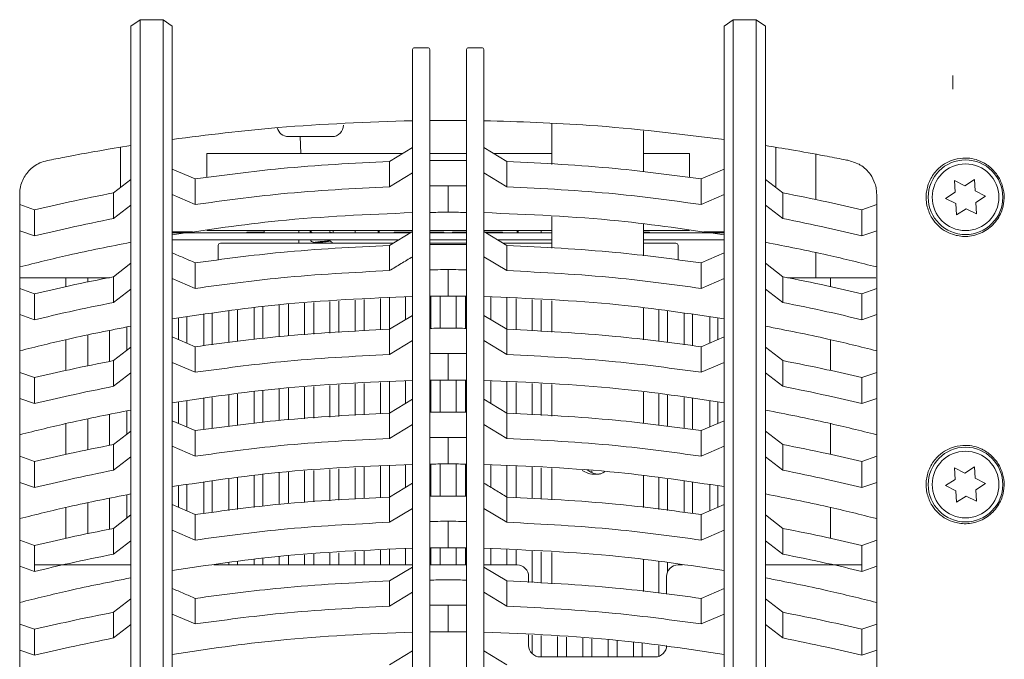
# Model space of a CAD drawing. Header units: millimetres. Extents: x 63 to 559, y 25 to 389.
# Tile 5 of 88: x 238 to 259, y 46 to 60. Entities that reach past the tile are written whole.
import ezdxf

# ---------------------------------------------------------------- set-up
doc = ezdxf.new("R2010")
doc.units = ezdxf.units.MM

msp = doc.modelspace()

# ---------------------------------------------------------------- linework, layer by layer
at = {"color": 7, "linetype": 'Continuous', "lineweight": 15}
for p, q in [((240.428, 59.736), (240.628, 59.876)), ((240.628, 59.876), (241.128, 59.876)), ((240.628, 59.876), (240.628, 41.563)), ((241.128, 59.876), (241.328, 59.736)), ((241.128, 41.563), (241.128, 59.876)), ((253.328, 59.736), (253.528, 59.876)), ((253.528, 59.876), (254.028, 59.876)), ((253.528, 59.876), (253.528, 41.563)), ((254.028, 59.876), (254.228, 59.736)), ((254.028, 41.563), (254.028, 59.876)), ((240.428, 41.563), (240.428, 59.736)), ((241.328, 59.736), (241.328, 41.563)), ((253.328, 41.563), (253.328, 59.736)), ((254.228, 59.736), (254.228, 41.563)), ((246.553, 41.238), (246.553, 59.228)), ((246.603, 59.263), (246.878, 59.263)), ((246.928, 59.228), (246.928, 41.238)), ((247.728, 41.238), (247.728, 59.228)), ((247.778, 59.263), (248.053, 59.263)), ((248.103, 59.228), (248.103, 41.238)), ((258.305, 58.663), (258.305, 58.363)), ((249.582, 57.614), (249.582, 56.728)), ((251.575, 56.563), (251.575, 57.455)), ((244.803, 57.333), (243.853, 57.333)), ((244.111, 57.333), (244.125, 56.963)), ((240.203, 56.226), (240.203, 57.1)), ((242.078, 56.442), (242.078, 56.963)), ((242.078, 56.963), (242.828, 56.963)), ((242.828, 56.963), (246.337, 56.963)), ((246.053, 56.791), (246.553, 57.094)), ((246.928, 56.963), (247.728, 56.963)), ((248.103, 57.094), (248.603, 56.791)), ((248.319, 56.963), (249.582, 56.963)), ((251.575, 56.963), (251.828, 56.963)), ((251.828, 56.963), (252.578, 56.963)), ((252.578, 56.963), (252.578, 56.442)), ((254.453, 56.226), (254.453, 57.101)), ((246.053, 56.242), (246.053, 56.791)), ((248.603, 56.791), (248.603, 56.242)), ((255.325, 55.961), (255.325, 56.949)), ((241.328, 56.627), (241.828, 56.411)), ((246.553, 56.544), (246.053, 56.242)), ((248.603, 56.242), (248.103, 56.544)), ((252.828, 56.411), (253.328, 56.627)), ((240.053, 56.11), (240.428, 56.401)), ((241.828, 56.411), (241.828, 55.855)), ((252.828, 55.855), (252.828, 56.411)), ((254.228, 56.401), (254.603, 56.11)), ((258.565, 56.263), (258.342, 56.376)), ((258.342, 56.376), (258.355, 56.126)), ((258.774, 56.399), (258.565, 56.263)), ((258.788, 56.15), (258.774, 56.399)), ((240.053, 55.55), (240.053, 56.11)), ((247.328, 56.263), (247.328, 55.686)), ((254.603, 56.11), (254.603, 55.55)), ((258.355, 56.126), (258.146, 55.989)), ((259.011, 56.037), (258.788, 56.15)), ((238.01, 43.091), (238.01, 56.076)), ((241.828, 55.855), (241.328, 56.07)), ((253.328, 56.07), (252.828, 55.855)), ((256.647, 56.076), (256.647, 43.091)), ((258.146, 55.989), (258.369, 55.876)), ((258.801, 55.9), (259.011, 56.037)), ((258.815, 55.651), (258.801, 55.9)), ((238.01, 55.853), (238.335, 55.739)), ((238.335, 55.739), (238.335, 55.173)), ((240.428, 55.842), (240.053, 55.55)), ((254.603, 55.55), (254.228, 55.842)), ((256.322, 55.739), (256.647, 55.853)), ((256.322, 55.173), (256.322, 55.739)), ((258.369, 55.876), (258.383, 55.627)), ((258.383, 55.627), (258.592, 55.763)), ((258.592, 55.763), (258.815, 55.651)), ((249.582, 55.587), (249.582, 54.903)), ((238.335, 55.173), (238.01, 55.286)), ((241.766, 55.263), (241.328, 55.263)), ((242.828, 55.288), (242.078, 55.288)), ((246.553, 55.288), (242.828, 55.288)), ((242.953, 55.251), (243.328, 55.251)), ((242.953, 55.251), (242.953, 55.238)), ((243.328, 55.288), (243.328, 55.238)), ((244.078, 55.288), (244.078, 55.238)), ((244.328, 55.238), (244.328, 55.288)), ((244.341, 55.274), (244.341, 55.263)), ((244.363, 55.288), (244.342, 55.276)), ((244.749, 55.273), (244.774, 55.288)), ((244.828, 55.288), (244.828, 55.238)), ((245.303, 55.238), (245.303, 55.288)), ((245.803, 55.288), (245.803, 55.238)), ((245.828, 55.288), (245.828, 55.238)), ((246.053, 54.966), (246.553, 55.269)), ((246.151, 55.251), (246.523, 55.251)), ((246.151, 55.251), (246.151, 55.238)), ((247.728, 55.288), (246.928, 55.288)), ((246.928, 55.251), (247.236, 55.251)), ((247.236, 55.251), (247.236, 55.238)), ((247.421, 55.251), (247.728, 55.251)), ((247.421, 55.251), (247.421, 55.238)), ((249.582, 55.288), (248.103, 55.288)), ((248.103, 55.269), (248.603, 54.966)), ((248.133, 55.251), (248.506, 55.251)), ((248.506, 55.251), (248.506, 55.238)), ((248.828, 55.288), (248.828, 55.238)), ((248.853, 55.238), (248.853, 55.288)), ((249.353, 55.288), (249.353, 55.238)), ((251.575, 54.738), (251.575, 55.426)), ((251.828, 55.288), (251.575, 55.288)), ((251.703, 55.251), (251.575, 55.251)), ((251.703, 55.251), (251.703, 55.238)), ((252.578, 55.288), (251.828, 55.288)), ((253.328, 55.263), (252.891, 55.263)), ((256.647, 55.286), (256.322, 55.173)), ((241.328, 55.238), (246.503, 55.238)), ((241.328, 55.088), (246.255, 55.088)), ((244.078, 55.088), (244.078, 55.013)), ((244.341, 55.074), (244.341, 55.063)), ((244.363, 55.088), (244.342, 55.076)), ((244.749, 55.073), (244.774, 55.088)), ((246.928, 55.238), (247.728, 55.238)), ((246.928, 55.088), (247.728, 55.088)), ((248.154, 55.238), (249.582, 55.238)), ((248.402, 55.088), (249.582, 55.088)), ((251.575, 55.238), (253.328, 55.238)), ((251.575, 55.088), (253.328, 55.088)), ((242.328, 54.647), (242.328, 54.963)), ((242.378, 55.013), (242.828, 55.013)), ((242.828, 55.013), (246.13, 55.013)), ((244.408, 55.014), (244.406, 55.013)), ((244.816, 55.013), (244.816, 55.024)), ((246.053, 54.417), (246.053, 54.966)), ((246.928, 55.013), (247.728, 55.013)), ((248.526, 55.013), (249.582, 55.013)), ((248.603, 54.966), (248.603, 54.417)), ((251.575, 55.013), (251.828, 55.013)), ((251.828, 55.013), (252.278, 55.013)), ((252.328, 54.963), (252.328, 54.647)), ((248.603, 54.417), (248.103, 54.719)), ((252.828, 54.586), (253.328, 54.802)), ((255.325, 54.263), (255.325, 54.807)), ((240.053, 54.285), (240.428, 54.576)), ((241.828, 54.586), (241.828, 54.03)), ((247.328, 54.438), (247.328, 53.861)), ((252.828, 54.03), (252.828, 54.586)), ((254.228, 54.576), (254.603, 54.285)), ((238.026, 54.263), (239.016, 54.263)), ((239.016, 54.069), (239.016, 54.263)), ((239.016, 54.263), (239.489, 54.263)), ((239.489, 54.263), (239.489, 54.169)), ((239.489, 54.263), (239.674, 54.263)), ((239.674, 54.263), (239.964, 54.263)), ((240.053, 53.725), (240.053, 54.285)), ((241.828, 54.03), (241.328, 54.245)), ((253.328, 54.245), (252.828, 54.03)), ((254.603, 54.285), (254.603, 53.725)), ((254.71, 54.263), (255.641, 54.263)), ((255.641, 54.263), (255.641, 54.069)), ((255.641, 54.263), (256.631, 54.263)), ((238.01, 54.028), (238.335, 53.914)), ((240.428, 54.017), (240.053, 53.725)), ((254.603, 53.725), (254.228, 54.017)), ((256.322, 53.914), (256.647, 54.028)), ((238.335, 53.914), (238.335, 53.348)), ((244.953, 53.755), (244.953, 53.07)), ((245.303, 53.776), (245.303, 53.092)), ((245.503, 53.789), (245.503, 53.106)), ((245.853, 53.81), (245.853, 53.128)), ((246.053, 53.822), (246.053, 53.141)), ((246.403, 53.844), (246.403, 53.353)), ((246.953, 53.859), (246.953, 53.161)), ((247.153, 53.86), (247.153, 53.163)), ((247.503, 53.86), (247.503, 53.163)), ((247.703, 53.859), (247.703, 53.161)), ((248.253, 53.844), (248.253, 53.353)), ((248.603, 53.822), (248.603, 53.141)), ((248.803, 53.81), (248.803, 53.128)), ((249.153, 53.789), (249.153, 53.106)), ((249.353, 53.776), (249.353, 53.092)), ((249.582, 53.762), (249.582, 53.078)), ((256.322, 53.348), (256.322, 53.914)), ((242.561, 53.532), (242.561, 52.85)), ((242.747, 53.556), (242.747, 52.873)), ((243.108, 53.605), (243.108, 52.917)), ((243.299, 53.63), (243.299, 52.94)), ((243.656, 53.675), (243.656, 52.983)), ((243.852, 53.687), (243.852, 52.998)), ((244.203, 53.709), (244.203, 53.021)), ((244.403, 53.721), (244.403, 53.034)), ((244.753, 53.743), (244.753, 53.057)), ((251.575, 52.913), (251.575, 53.601)), ((251.91, 53.556), (251.91, 52.873)), ((252.096, 53.532), (252.096, 52.85)), ((238.335, 53.348), (238.01, 53.461)), ((241.466, 53.386), (241.466, 52.918)), ((241.642, 53.409), (241.642, 52.842)), ((242.013, 53.459), (242.013, 52.784)), ((242.194, 53.483), (242.194, 52.806)), ((246.053, 53.141), (246.553, 53.444)), ((248.103, 53.444), (248.603, 53.141)), ((252.462, 53.483), (252.462, 52.806)), ((252.643, 53.459), (252.643, 52.784)), ((253.015, 53.409), (253.015, 52.842)), ((253.191, 53.386), (253.191, 52.918)), ((256.647, 53.461), (256.322, 53.348)), ((239.964, 52.442), (239.964, 53.113)), ((240.339, 53.191), (240.339, 52.681)), ((246.053, 52.592), (246.053, 53.141)), ((248.603, 53.141), (248.603, 52.592)), ((239.016, 52.244), (239.016, 52.914)), ((239.489, 53.014), (239.489, 52.344)), ((241.328, 52.977), (241.828, 52.761)), ((246.553, 52.894), (246.053, 52.592)), ((248.603, 52.592), (248.103, 52.894)), ((252.828, 52.761), (253.328, 52.977)), ((255.641, 52.914), (255.641, 52.244)), ((240.053, 52.46), (240.428, 52.751)), ((241.828, 52.761), (241.828, 52.205)), ((252.828, 52.205), (252.828, 52.761)), ((254.228, 52.751), (254.603, 52.46)), ((240.053, 51.9), (240.053, 52.46)), ((247.328, 52.613), (247.328, 52.036)), ((254.603, 52.46), (254.603, 51.9)), ((241.828, 52.205), (241.328, 52.42)), ((253.328, 52.42), (252.828, 52.205)), ((238.01, 52.203), (238.335, 52.089)), ((238.335, 52.089), (238.335, 51.523)), ((240.428, 52.192), (240.053, 51.9)), ((246.953, 52.034), (246.953, 51.336)), ((247.153, 52.035), (247.153, 51.338)), ((247.503, 52.035), (247.503, 51.338)), ((247.703, 52.034), (247.703, 51.336)), ((254.603, 51.9), (254.228, 52.192)), ((256.322, 52.089), (256.647, 52.203)), ((256.322, 51.523), (256.322, 52.089)), ((243.656, 51.85), (243.656, 51.158)), ((243.852, 51.862), (243.852, 51.173)), ((244.203, 51.884), (244.203, 51.196)), ((244.403, 51.896), (244.403, 51.209)), ((244.753, 51.918), (244.753, 51.232)), ((244.953, 51.93), (244.953, 51.245)), ((245.303, 51.951), (245.303, 51.267)), ((245.503, 51.964), (245.503, 51.281)), ((245.853, 51.985), (245.853, 51.303)), ((246.053, 51.997), (246.053, 51.316)), ((246.403, 52.019), (246.403, 51.528)), ((248.253, 52.019), (248.253, 51.528)), ((248.603, 51.997), (248.603, 51.316)), ((248.803, 51.985), (248.803, 51.303)), ((249.153, 51.964), (249.153, 51.281)), ((249.353, 51.951), (249.353, 51.267)), ((249.582, 51.937), (249.582, 51.253)), ((238.335, 51.523), (238.01, 51.636)), ((242.013, 51.634), (242.013, 50.959)), ((242.194, 51.658), (242.194, 50.981)), ((242.561, 51.707), (242.561, 51.025)), ((242.747, 51.731), (242.747, 51.048)), ((243.108, 51.78), (243.108, 51.092)), ((243.299, 51.805), (243.299, 51.115)), ((246.053, 51.316), (246.553, 51.619)), ((248.103, 51.619), (248.603, 51.316)), ((251.575, 51.088), (251.575, 51.776)), ((251.91, 51.731), (251.91, 51.048)), ((252.096, 51.707), (252.096, 51.025)), ((252.462, 51.658), (252.462, 50.981)), ((252.643, 51.634), (252.643, 50.959)), ((256.647, 51.636), (256.322, 51.523)), ((241.466, 51.561), (241.466, 51.093)), ((241.642, 51.584), (241.642, 51.017)), ((253.015, 51.584), (253.015, 51.017)), ((253.191, 51.561), (253.191, 51.093)), ((239.489, 51.189), (239.489, 50.519)), ((239.964, 50.617), (239.964, 51.288)), ((240.339, 51.366), (240.339, 50.856)), ((246.053, 50.767), (246.053, 51.316)), ((248.603, 51.316), (248.603, 50.767)), ((239.016, 50.419), (239.016, 51.089)), ((241.328, 51.152), (241.828, 50.936)), ((246.553, 51.069), (246.053, 50.767)), ((248.603, 50.767), (248.103, 51.069)), ((252.828, 50.936), (253.328, 51.152)), ((255.641, 51.089), (255.641, 50.419)), ((240.053, 50.635), (240.428, 50.926)), ((241.828, 50.936), (241.828, 50.38)), ((247.328, 50.788), (247.328, 50.211)), ((252.828, 50.38), (252.828, 50.936)), ((254.228, 50.926), (254.603, 50.635)), ((240.053, 50.075), (240.053, 50.635)), ((241.828, 50.38), (241.328, 50.595)), ((253.328, 50.595), (252.828, 50.38)), ((254.603, 50.635), (254.603, 50.075)), ((238.01, 50.378), (238.335, 50.264)), ((240.428, 50.367), (240.053, 50.075)), ((254.603, 50.075), (254.228, 50.367)), ((256.322, 50.264), (256.647, 50.378)), ((238.335, 50.264), (238.335, 49.698)), ((244.953, 50.105), (244.953, 49.42)), ((245.303, 50.126), (245.303, 49.442)), ((245.503, 50.139), (245.503, 49.456)), ((245.853, 50.16), (245.853, 49.478)), ((246.053, 50.172), (246.053, 49.491)), ((246.403, 50.194), (246.403, 49.703)), ((246.953, 50.209), (246.953, 49.511)), ((247.153, 50.21), (247.153, 49.513)), ((247.503, 50.21), (247.503, 49.513)), ((247.703, 50.209), (247.703, 49.511)), ((248.253, 50.194), (248.253, 49.703)), ((248.603, 50.172), (248.603, 49.491)), ((248.803, 50.16), (248.803, 49.478)), ((249.153, 50.139), (249.153, 49.456)), ((249.353, 50.126), (249.353, 49.442)), ((249.582, 50.112), (249.582, 49.428)), ((256.322, 49.698), (256.322, 50.264)), ((258.565, 50.013), (258.342, 50.126)), ((258.342, 50.126), (258.355, 49.876)), ((258.774, 50.149), (258.565, 50.013)), ((258.788, 49.9), (258.774, 50.149)), ((242.747, 49.906), (242.747, 49.223)), ((243.108, 49.955), (243.108, 49.267)), ((243.299, 49.98), (243.299, 49.29)), ((243.656, 50.025), (243.656, 49.333)), ((243.852, 50.037), (243.852, 49.348)), ((244.203, 50.059), (244.203, 49.371)), ((244.403, 50.071), (244.403, 49.384)), ((244.753, 50.093), (244.753, 49.407)), ((250.453, 50.059), (250.453, 50.027)), ((251.575, 49.263), (251.575, 49.951)), ((251.91, 49.906), (251.91, 49.223)), ((259.011, 49.787), (258.788, 49.9)), ((238.335, 49.698), (238.01, 49.811)), ((241.466, 49.736), (241.466, 49.268)), ((241.642, 49.759), (241.642, 49.192)), ((242.013, 49.809), (242.013, 49.134)), ((242.194, 49.833), (242.194, 49.156)), ((242.561, 49.882), (242.561, 49.2)), ((246.053, 49.491), (246.553, 49.794)), ((252.096, 49.882), (252.096, 49.2)), ((252.462, 49.833), (252.462, 49.156)), ((252.643, 49.809), (252.643, 49.134)), ((253.015, 49.759), (253.015, 49.192)), ((253.191, 49.736), (253.191, 49.268)), ((256.647, 49.811), (256.322, 49.698)), ((258.355, 49.876), (258.146, 49.739)), ((258.146, 49.739), (258.369, 49.626)), ((258.801, 49.65), (259.011, 49.787)), ((239.964, 48.792), (239.964, 49.463)), ((240.339, 49.541), (240.339, 49.031)), ((246.053, 48.942), (246.053, 49.491)), ((248.603, 49.491), (248.603, 48.942)), ((258.369, 49.626), (258.383, 49.377)), ((258.383, 49.377), (258.592, 49.513)), ((258.592, 49.513), (258.815, 49.401)), ((258.815, 49.401), (258.801, 49.65)), ((239.016, 48.594), (239.016, 49.264)), ((239.489, 49.364), (239.489, 48.694)), ((241.328, 49.327), (241.828, 49.111)), ((252.828, 49.111), (253.328, 49.327)), ((255.641, 49.264), (255.641, 48.594)), ((240.053, 48.81), (240.428, 49.101)), ((241.828, 49.111), (241.828, 48.555)), ((246.553, 49.244), (246.053, 48.942)), ((248.603, 48.942), (248.103, 49.244)), ((252.828, 48.555), (252.828, 49.111)), ((254.228, 49.101), (254.603, 48.81)), ((247.328, 48.963), (247.328, 48.386)), ((240.053, 48.25), (240.053, 48.81)), ((241.828, 48.555), (241.328, 48.77)), ((253.328, 48.77), (252.828, 48.555)), ((254.603, 48.81), (254.603, 48.25)), ((238.01, 48.553), (238.335, 48.439)), ((238.335, 48.439), (238.335, 47.873)), ((240.428, 48.542), (240.053, 48.25)), ((254.603, 48.25), (254.228, 48.542)), ((256.322, 48.439), (256.647, 48.553)), ((256.322, 47.873), (256.322, 48.439)), ((243.656, 48.2), (243.656, 48.013)), ((243.852, 48.212), (243.852, 48.013)), ((244.203, 48.234), (244.203, 48.013)), ((244.403, 48.246), (244.403, 48.013)), ((244.753, 48.268), (244.753, 48.013)), ((244.953, 48.28), (244.953, 48.013)), ((245.303, 48.301), (245.303, 48.013)), ((245.503, 48.314), (245.503, 48.013)), ((245.853, 48.335), (245.853, 48.013)), ((246.053, 48.347), (246.053, 48.013)), ((246.403, 48.369), (246.403, 48.013)), ((246.953, 48.384), (246.953, 48.013)), ((247.153, 48.385), (247.153, 48.013)), ((247.503, 48.385), (247.503, 48.013)), ((247.703, 48.384), (247.703, 48.013)), ((248.253, 48.369), (248.253, 48.013)), ((248.603, 48.347), (248.603, 48.013)), ((248.803, 48.335), (248.803, 48.013)), ((249.153, 48.314), (249.153, 47.631)), ((249.353, 48.301), (249.353, 47.617)), ((249.582, 48.287), (249.582, 47.603)), ((238.335, 47.873), (238.01, 47.986)), ((240.428, 48.013), (238.328, 48.013)), ((246.553, 48.013), (242.233, 48.013)), ((242.561, 48.057), (242.561, 48.013)), ((242.747, 48.081), (242.747, 48.013)), ((243.108, 48.13), (243.108, 48.013)), ((243.299, 48.155), (243.299, 48.013)), ((246.053, 47.666), (246.553, 47.969)), ((247.728, 48.013), (246.928, 48.013)), ((248.828, 48.013), (248.103, 48.013)), ((248.103, 47.969), (248.603, 47.666)), ((251.575, 47.438), (251.575, 48.126)), ((251.91, 48.081), (251.91, 47.398)), ((252.096, 48.057), (252.096, 47.855)), ((252.424, 48.013), (252.328, 48.013)), ((256.328, 48.013), (254.228, 48.013)), ((256.647, 47.986), (256.322, 47.873)), ((249.078, 47.763), (249.078, 47.635)), ((252.078, 47.377), (252.078, 47.763)), ((246.053, 47.117), (246.053, 47.666)), ((248.603, 47.666), (248.603, 47.117)), ((246.553, 47.419), (246.053, 47.117)), ((248.603, 47.117), (248.103, 47.419)), ((252.828, 47.286), (253.328, 47.502)), ((240.053, 46.985), (240.428, 47.276)), ((241.828, 47.286), (241.828, 46.73)), ((247.328, 47.138), (247.328, 46.561)), ((252.828, 46.73), (252.828, 47.286)), ((254.228, 47.276), (254.603, 46.985)), ((240.053, 46.425), (240.053, 46.985)), ((241.828, 46.73), (241.328, 46.945)), ((253.328, 46.945), (252.828, 46.73)), ((254.603, 46.985), (254.603, 46.425)), ((238.01, 46.728), (238.335, 46.614)), ((240.428, 46.717), (240.053, 46.425)), ((254.603, 46.425), (254.228, 46.717)), ((256.322, 46.614), (256.647, 46.728)), ((238.335, 46.614), (238.335, 46.048)), ((249.078, 46.493), (249.078, 46.263)), ((249.153, 46.489), (249.153, 46.085)), ((249.353, 46.476), (249.353, 46.013)), ((256.322, 46.048), (256.322, 46.614)), ((249.703, 46.455), (249.703, 46.013)), ((249.903, 46.443), (249.903, 46.013)), ((250.253, 46.421), (250.253, 46.013)), ((250.453, 46.409), (250.453, 46.013)), ((250.805, 46.387), (250.805, 46.013)), ((251.001, 46.375), (251.001, 46.013)), ((251.357, 46.33), (251.357, 46.013)), ((251.548, 46.305), (251.548, 46.013)), ((251.91, 46.256), (251.91, 46.027)), ((238.335, 46.048), (238.01, 46.161)), ((246.053, 45.841), (246.553, 46.144)), ((248.103, 46.144), (248.603, 45.841)), ((256.647, 46.161), (256.322, 46.048)), ((249.328, 46.013), (251.828, 46.013))]:
    msp.add_line(p, q, dxfattribs=at)
for centre, radius in [((258.578, 56.013), 0.812), ((258.578, 56.013), 0.725), ((258.578, 49.763), 0.812), ((258.578, 49.763), 0.725)]:
    msp.add_circle(centre, radius, dxfattribs=at)
for centre, radius, start, end in [((243.853, 57.583), 0.25, 193.1941, 270), ((244.803, 57.583), 0.25, 270, 0), ((242.378, 54.963), 0.05, 90, 180), ((252.278, 54.963), 0.05, 0, 90), ((248.828, 47.763), 0.25, 0, 90), ((252.328, 47.763), 0.25, 90, 180), ((249.328, 46.263), 0.25, 180, 270), ((251.828, 46.263), 0.25, 270, 0)]:
    msp.add_arc(centre, radius, start, end, dxfattribs=at)
for centre, start_param, end_param in [((246.603, 59.228), 1.570796, 3.141593), ((246.878, 59.228), 0, 1.570796), ((247.778, 59.228), 1.570796, 3.141593), ((248.053, 59.228), 0, 1.570796)]:
    msp.add_ellipse(centre, major_axis=(0.05, 0), ratio=0.700208, start_param=start_param, end_param=end_param, dxfattribs=at)
for points, knots in [([(246.553, 57.679), (245.577, 57.645), (243.829, 57.584), (242.094, 57.367), (241.328, 57.272)], [0, 0, 0, 0, 0.558798, 1, 1, 1, 1]), ([(247.728, 57.684), (247.579, 57.685), (247.312, 57.687), (247.046, 57.685), (246.928, 57.684)], [0, 0, 0, 0, 0.5599987, 1, 1, 1, 1]), ([(253.328, 57.272), (252.354, 57.39), (250.618, 57.601), (248.87, 57.655), (248.103, 57.679)], [0, 0, 0, 0, 0.561096, 1, 1, 1, 1]), ([(240.428, 57.138), (240.188, 57.099), (239.759, 57.029), (239.331, 56.95), (239.143, 56.915)], [0, 0, 0, 0, 0.559382, 1, 1, 1, 1]), ([(255.514, 56.915), (255.274, 56.959), (254.846, 57.038), (254.417, 57.107), (254.228, 57.138)], [0, 0, 0, 0, 0.560612, 1, 1, 1, 1]), ([(238.01, 56.076), (238.012, 56.118), (238.018, 56.22), (238.074, 56.403), (238.2, 56.599), (238.396, 56.752), (238.557, 56.796), (238.612, 56.811)], [0, 0, 0, 0, 0.105158, 0.253639, 0.535978, 0.83885, 1, 1, 1, 1]), ([(238.612, 56.811), (238.736, 56.836), (238.909, 56.87), (239.091, 56.905), (239.143, 56.915)], [0, 0, 0, 0, 0.717273, 1, 1, 1, 1]), ([(246.053, 56.791), (245.264, 56.752), (243.85, 56.682), (242.447, 56.494), (241.828, 56.411)], [0, 0, 0, 0, 0.55872, 1, 1, 1, 1]), ([(247.328, 56.813), (247.254, 56.813), (247.12, 56.813), (246.987, 56.811), (246.928, 56.811)], [0, 0, 0, 0, 0.559993, 1, 1, 1, 1]), ([(247.328, 56.813), (247.403, 56.813), (247.536, 56.813), (247.67, 56.811), (247.728, 56.811)], [0, 0, 0, 0, 0.559993, 1, 1, 1, 1]), ([(248.603, 56.791), (249.393, 56.752), (250.807, 56.682), (252.209, 56.494), (252.828, 56.411)], [0, 0, 0, 0, 0.55872, 1, 1, 1, 1]), ([(255.514, 56.915), (255.657, 56.887), (255.841, 56.852), (256.008, 56.819), (256.044, 56.811)], [0, 0, 0, 0, 0.781606, 1, 1, 1, 1]), ([(256.044, 56.811), (256.131, 56.784), (256.323, 56.722), (256.503, 56.539), (256.601, 56.352), (256.641, 56.199), (256.645, 56.114), (256.647, 56.076)], [0, 0, 0, 0, 0.254461, 0.567399, 0.787534, 0.906577, 1, 1, 1, 1]), ([(258.34, 55.192), (258.278, 55.213), (258.155, 55.256), (257.98, 55.386), (257.833, 55.567), (257.731, 55.808), (257.709, 56.09), (257.781, 56.367), (257.926, 56.59), (258.112, 56.743), (258.254, 56.809), (258.326, 56.83), (258.34, 56.835)], [0, 0, 0, 0, 0.09384, 0.187457, 0.286561, 0.405676, 0.535796, 0.659136, 0.786322, 0.88794, 0.977851, 1, 1, 1, 1]), ([(258.34, 55.192), (258.384, 55.182), (258.531, 55.149), (258.793, 55.172), (259.088, 55.312), (259.309, 55.557), (259.418, 55.848), (259.423, 56.127), (259.351, 56.372), (259.214, 56.585), (259.064, 56.712), (258.855, 56.827), (258.622, 56.887), (258.42, 56.849), (258.34, 56.835)], [0, 0, 0, 0, 0.045565, 0.150369, 0.260251, 0.365421, 0.456631, 0.534318, 0.606747, 0.682164, 0.766336, 0.794734, 0.918749, 1, 1, 1, 1]), ([(240.053, 56.11), (239.732, 56.046), (239.157, 55.931), (238.587, 55.797), (238.335, 55.739)], [0, 0, 0, 0, 0.558832, 1, 1, 1, 1]), ([(246.053, 56.242), (245.264, 56.202), (243.85, 56.13), (242.447, 55.939), (241.828, 55.855)], [0, 0, 0, 0, 0.558604, 1, 1, 1, 1]), ([(247.328, 56.263), (247.254, 56.263), (247.12, 56.263), (246.987, 56.262), (246.928, 56.261)], [0, 0, 0, 0, 0.559993, 1, 1, 1, 1]), ([(247.328, 56.263), (247.403, 56.263), (247.536, 56.263), (247.67, 56.262), (247.728, 56.261)], [0, 0, 0, 0, 0.559993, 1, 1, 1, 1]), ([(248.603, 56.242), (249.393, 56.202), (250.807, 56.13), (252.209, 55.939), (252.828, 55.855)], [0, 0, 0, 0, 0.558604, 1, 1, 1, 1]), ([(254.603, 56.11), (254.925, 56.046), (255.499, 55.931), (256.07, 55.797), (256.322, 55.739)], [0, 0, 0, 0, 0.558832, 1, 1, 1, 1]), ([(246.553, 55.678), (245.577, 55.638), (243.826, 55.565), (242.094, 55.307), (241.328, 55.193)], [0, 0, 0, 0, 0.5581, 1, 1, 1, 1]), ([(247.328, 55.686), (247.254, 55.686), (247.12, 55.686), (246.987, 55.684), (246.928, 55.684)], [0, 0, 0, 0, 0.559992, 1, 1, 1, 1]), ([(247.328, 55.686), (247.403, 55.686), (247.536, 55.686), (247.67, 55.684), (247.728, 55.684)], [0, 0, 0, 0, 0.559992, 1, 1, 1, 1]), ([(248.103, 55.678), (249.08, 55.638), (250.831, 55.565), (252.563, 55.307), (253.328, 55.193)], [0, 0, 0, 0, 0.5581, 1, 1, 1, 1]), ([(240.053, 55.55), (239.732, 55.485), (239.157, 55.368), (238.587, 55.233), (238.335, 55.173)], [0, 0, 0, 0, 0.558776, 1, 1, 1, 1]), ([(254.603, 55.55), (254.925, 55.485), (255.499, 55.368), (256.07, 55.233), (256.322, 55.173)], [0, 0, 0, 0, 0.558776, 1, 1, 1, 1]), ([(244.342, 55.261), (244.353, 55.255), (244.367, 55.247), (244.38, 55.239), (244.382, 55.238)], [0, 0, 0, 0, 0.820736, 1, 1, 1, 1]), ([(244.793, 55.238), (244.79, 55.24), (244.775, 55.249), (244.76, 55.258), (244.749, 55.264)], [0, 0, 0, 0, 0.266529, 1, 1, 1, 1]), ([(240.428, 55.034), (239.976, 54.945), (239.166, 54.784), (238.364, 54.585), (238.01, 54.497)], [0, 0, 0, 0, 0.558193, 1, 1, 1, 1]), ([(244.342, 55.062), (244.353, 55.055), (244.375, 55.043), (244.397, 55.03), (244.407, 55.023)], [0, 0, 0, 0, 0.500512, 1, 1, 1, 1]), ([(244.409, 55.024), (244.408, 55.024), (244.4, 55.027), (244.416, 55.032), (244.459, 55.039), (244.528, 55.046), (244.605, 55.053), (244.677, 55.06), (244.732, 55.067), (244.743, 55.071), (244.749, 55.074)], [0, 0, 0, 0, 0.022834, 0.162103, 0.305059, 0.442697, 0.585844, 0.724604, 0.865915, 1, 1, 1, 1]), ([(244.411, 55.014), (244.413, 55.015), (244.417, 55.019), (244.461, 55.026), (244.528, 55.032), (244.605, 55.039), (244.678, 55.046), (244.73, 55.053), (244.755, 55.059), (244.748, 55.063), (244.746, 55.064)], [0, 0, 0, 0, 0.089245, 0.231412, 0.36829, 0.510645, 0.648639, 0.78917, 0.930172, 1, 1, 1, 1]), ([(244.815, 55.026), (244.804, 55.032), (244.782, 55.045), (244.76, 55.058), (244.749, 55.064)], [0, 0, 0, 0, 0.500571, 1, 1, 1, 1]), ([(254.228, 55.034), (254.681, 54.945), (255.491, 54.784), (256.293, 54.585), (256.647, 54.497)], [0, 0, 0, 0, 0.558193, 1, 1, 1, 1]), ([(246.053, 54.966), (245.264, 54.927), (243.85, 54.857), (242.447, 54.669), (241.828, 54.586)], [0, 0, 0, 0, 0.55872, 1, 1, 1, 1]), ([(247.328, 54.988), (247.254, 54.988), (247.12, 54.988), (246.987, 54.986), (246.928, 54.986)], [0, 0, 0, 0, 0.559993, 1, 1, 1, 1]), ([(247.328, 54.988), (247.403, 54.988), (247.536, 54.988), (247.67, 54.986), (247.728, 54.986)], [0, 0, 0, 0, 0.559993, 1, 1, 1, 1]), ([(248.603, 54.966), (249.393, 54.927), (250.807, 54.857), (252.209, 54.669), (252.828, 54.586)], [0, 0, 0, 0, 0.55872, 1, 1, 1, 1]), ([(241.328, 54.802), (241.412, 54.766), (241.579, 54.695), (241.745, 54.622), (241.828, 54.586)], [0, 0, 0, 0, 0.499997, 1, 1, 1, 1]), ([(246.553, 54.719), (246.47, 54.669), (246.303, 54.569), (246.137, 54.467), (246.053, 54.417)], [0, 0, 0, 0, 0.499995, 1, 1, 1, 1]), ([(246.053, 54.417), (245.264, 54.377), (243.85, 54.305), (242.447, 54.114), (241.828, 54.03)], [0, 0, 0, 0, 0.558604, 1, 1, 1, 1]), ([(247.328, 54.438), (247.254, 54.438), (247.12, 54.438), (246.987, 54.437), (246.928, 54.436)], [0, 0, 0, 0, 0.5599925, 1, 1, 1, 1]), ([(247.328, 54.438), (247.403, 54.438), (247.536, 54.438), (247.67, 54.437), (247.728, 54.436)], [0, 0, 0, 0, 0.559993, 1, 1, 1, 1]), ([(248.603, 54.417), (249.393, 54.377), (250.807, 54.305), (252.209, 54.114), (252.828, 54.03)], [0, 0, 0, 0, 0.558604, 1, 1, 1, 1]), ([(240.053, 54.285), (239.732, 54.221), (239.157, 54.106), (238.587, 53.972), (238.335, 53.914)], [0, 0, 0, 0, 0.558832, 1, 1, 1, 1]), ([(254.603, 54.285), (254.925, 54.221), (255.499, 54.106), (256.07, 53.972), (256.322, 53.914)], [0, 0, 0, 0, 0.558832, 1, 1, 1, 1]), ([(246.553, 53.853), (245.577, 53.813), (243.826, 53.74), (242.094, 53.482), (241.328, 53.368)], [0, 0, 0, 0, 0.5581, 1, 1, 1, 1]), ([(247.328, 53.861), (247.254, 53.861), (247.12, 53.861), (246.987, 53.859), (246.928, 53.859)], [0, 0, 0, 0, 0.559992, 1, 1, 1, 1]), ([(247.328, 53.861), (247.403, 53.861), (247.536, 53.861), (247.67, 53.859), (247.728, 53.859)], [0, 0, 0, 0, 0.5599924, 1, 1, 1, 1]), ([(248.103, 53.853), (249.08, 53.813), (250.831, 53.74), (252.563, 53.482), (253.328, 53.368)], [0, 0, 0, 0, 0.5581, 1, 1, 1, 1]), ([(240.053, 53.725), (239.732, 53.66), (239.157, 53.543), (238.587, 53.408), (238.335, 53.348)], [0, 0, 0, 0, 0.558776, 1, 1, 1, 1]), ([(254.603, 53.725), (254.925, 53.66), (255.499, 53.543), (256.07, 53.408), (256.322, 53.348)], [0, 0, 0, 0, 0.558776, 1, 1, 1, 1]), ([(240.428, 53.209), (239.976, 53.12), (239.166, 52.959), (238.364, 52.76), (238.01, 52.672)], [0, 0, 0, 0, 0.558193, 1, 1, 1, 1]), ([(246.053, 53.141), (245.264, 53.102), (243.85, 53.032), (242.447, 52.844), (241.828, 52.761)], [0, 0, 0, 0, 0.55872, 1, 1, 1, 1]), ([(247.328, 53.163), (247.254, 53.163), (247.12, 53.163), (246.987, 53.161), (246.928, 53.161)], [0, 0, 0, 0, 0.559993, 1, 1, 1, 1]), ([(247.328, 53.163), (247.403, 53.163), (247.536, 53.163), (247.67, 53.161), (247.728, 53.161)], [0, 0, 0, 0, 0.559993, 1, 1, 1, 1]), ([(248.603, 53.141), (249.393, 53.102), (250.807, 53.032), (252.209, 52.844), (252.828, 52.761)], [0, 0, 0, 0, 0.55872, 1, 1, 1, 1]), ([(254.228, 53.209), (254.681, 53.12), (255.491, 52.959), (256.293, 52.76), (256.647, 52.672)], [0, 0, 0, 0, 0.558193, 1, 1, 1, 1]), ([(240.053, 52.46), (239.732, 52.396), (239.157, 52.281), (238.587, 52.147), (238.335, 52.089)], [0, 0, 0, 0, 0.558832, 1, 1, 1, 1]), ([(246.053, 52.592), (245.264, 52.552), (243.85, 52.48), (242.447, 52.289), (241.828, 52.205)], [0, 0, 0, 0, 0.558604, 1, 1, 1, 1]), ([(247.328, 52.613), (247.254, 52.613), (247.12, 52.613), (246.987, 52.612), (246.928, 52.611)], [0, 0, 0, 0, 0.559993, 1, 1, 1, 1]), ([(247.328, 52.613), (247.403, 52.613), (247.536, 52.613), (247.67, 52.612), (247.728, 52.611)], [0, 0, 0, 0, 0.559993, 1, 1, 1, 1]), ([(248.603, 52.592), (249.393, 52.552), (250.807, 52.48), (252.209, 52.289), (252.828, 52.205)], [0, 0, 0, 0, 0.558604, 1, 1, 1, 1]), ([(254.603, 52.46), (254.925, 52.396), (255.499, 52.281), (256.07, 52.147), (256.322, 52.089)], [0, 0, 0, 0, 0.558832, 1, 1, 1, 1]), ([(247.328, 52.036), (247.254, 52.036), (247.12, 52.036), (246.987, 52.034), (246.928, 52.034)], [0, 0, 0, 0, 0.559992, 1, 1, 1, 1]), ([(247.328, 52.036), (247.403, 52.036), (247.536, 52.036), (247.67, 52.034), (247.728, 52.034)], [0, 0, 0, 0, 0.559992, 1, 1, 1, 1]), ([(240.053, 51.9), (239.732, 51.835), (239.157, 51.718), (238.587, 51.583), (238.335, 51.523)], [0, 0, 0, 0, 0.558776, 1, 1, 1, 1]), ([(246.553, 52.028), (245.577, 51.988), (243.826, 51.915), (242.094, 51.657), (241.328, 51.543)], [0, 0, 0, 0, 0.5581, 1, 1, 1, 1]), ([(248.103, 52.028), (249.08, 51.988), (250.831, 51.915), (252.563, 51.657), (253.328, 51.543)], [0, 0, 0, 0, 0.5581, 1, 1, 1, 1]), ([(254.603, 51.9), (254.925, 51.835), (255.499, 51.718), (256.07, 51.583), (256.322, 51.523)], [0, 0, 0, 0, 0.558776, 1, 1, 1, 1]), ([(240.428, 51.384), (239.976, 51.295), (239.166, 51.134), (238.364, 50.935), (238.01, 50.847)], [0, 0, 0, 0, 0.558193, 1, 1, 1, 1]), ([(246.053, 51.316), (245.264, 51.277), (243.85, 51.207), (242.447, 51.019), (241.828, 50.936)], [0, 0, 0, 0, 0.5587203, 1, 1, 1, 1]), ([(247.328, 51.338), (247.254, 51.338), (247.12, 51.338), (246.987, 51.336), (246.928, 51.336)], [0, 0, 0, 0, 0.559993, 1, 1, 1, 1]), ([(247.328, 51.338), (247.403, 51.338), (247.536, 51.338), (247.67, 51.336), (247.728, 51.336)], [0, 0, 0, 0, 0.559993, 1, 1, 1, 1]), ([(248.603, 51.316), (249.393, 51.277), (250.807, 51.207), (252.209, 51.019), (252.828, 50.936)], [0, 0, 0, 0, 0.5587203, 1, 1, 1, 1]), ([(254.228, 51.384), (254.681, 51.295), (255.491, 51.134), (256.293, 50.935), (256.647, 50.847)], [0, 0, 0, 0, 0.558193, 1, 1, 1, 1]), ([(246.053, 50.767), (245.264, 50.727), (243.85, 50.655), (242.447, 50.464), (241.828, 50.38)], [0, 0, 0, 0, 0.558604, 1, 1, 1, 1]), ([(247.328, 50.788), (247.254, 50.788), (247.12, 50.788), (246.987, 50.787), (246.928, 50.786)], [0, 0, 0, 0, 0.559993, 1, 1, 1, 1]), ([(247.328, 50.788), (247.403, 50.788), (247.536, 50.788), (247.67, 50.787), (247.728, 50.786)], [0, 0, 0, 0, 0.559993, 1, 1, 1, 1]), ([(248.603, 50.767), (249.393, 50.727), (250.807, 50.655), (252.209, 50.464), (252.828, 50.38)], [0, 0, 0, 0, 0.558604, 1, 1, 1, 1]), ([(240.053, 50.635), (239.732, 50.571), (239.157, 50.456), (238.587, 50.322), (238.335, 50.264)], [0, 0, 0, 0, 0.558832, 1, 1, 1, 1]), ([(254.603, 50.635), (254.925, 50.571), (255.499, 50.456), (256.07, 50.322), (256.322, 50.264)], [0, 0, 0, 0, 0.558832, 1, 1, 1, 1]), ([(258.34, 48.942), (258.278, 48.963), (258.155, 49.006), (257.98, 49.136), (257.833, 49.317), (257.731, 49.558), (257.709, 49.84), (257.781, 50.117), (257.926, 50.34), (258.112, 50.493), (258.254, 50.559), (258.326, 50.58), (258.34, 50.585)], [0, 0, 0, 0, 0.09384, 0.187457, 0.286561, 0.405676, 0.535796, 0.659136, 0.786322, 0.887939, 0.977851, 1, 1, 1, 1]), ([(258.34, 48.942), (258.384, 48.932), (258.531, 48.899), (258.793, 48.922), (259.088, 49.062), (259.309, 49.307), (259.418, 49.598), (259.423, 49.877), (259.351, 50.122), (259.214, 50.335), (259.064, 50.462), (258.855, 50.577), (258.622, 50.637), (258.42, 50.599), (258.34, 50.585)], [0, 0, 0, 0, 0.045565, 0.150369, 0.260251, 0.365421, 0.456632, 0.534318, 0.606747, 0.682164, 0.766336, 0.794734, 0.918749, 1, 1, 1, 1]), ([(246.553, 50.203), (245.577, 50.163), (243.826, 50.09), (242.094, 49.832), (241.328, 49.718)], [0, 0, 0, 0, 0.5581, 1, 1, 1, 1]), ([(247.328, 50.211), (247.254, 50.211), (247.12, 50.211), (246.987, 50.209), (246.928, 50.209)], [0, 0, 0, 0, 0.559992, 1, 1, 1, 1]), ([(247.328, 50.211), (247.403, 50.211), (247.536, 50.211), (247.67, 50.209), (247.728, 50.209)], [0, 0, 0, 0, 0.5599924, 1, 1, 1, 1]), ([(248.103, 50.203), (249.08, 50.163), (250.831, 50.09), (252.563, 49.832), (253.328, 49.718)], [0, 0, 0, 0, 0.5581, 1, 1, 1, 1]), ([(240.053, 50.075), (239.732, 50.01), (239.157, 49.893), (238.587, 49.758), (238.335, 49.698)], [0, 0, 0, 0, 0.558776, 1, 1, 1, 1]), ([(250.24, 50.072), (250.281, 50.048), (250.37, 49.995), (250.533, 49.982), (250.662, 50.001), (250.72, 50.034), (250.733, 50.042)], [0, 0, 0, 0, 0.278972, 0.612426, 0.913941, 1, 1, 1, 1]), ([(250.645, 49.995), (250.624, 49.993), (250.551, 49.987), (250.445, 50.019), (250.378, 50.065), (250.353, 50.083)], [0, 0, 0, 0, 0.204185, 0.703345, 1, 1, 1, 1]), ([(254.603, 50.075), (254.925, 50.01), (255.499, 49.893), (256.07, 49.758), (256.322, 49.698)], [0, 0, 0, 0, 0.558776, 1, 1, 1, 1]), ([(248.103, 49.794), (248.187, 49.744), (248.354, 49.644), (248.52, 49.542), (248.603, 49.491)], [0, 0, 0, 0, 0.499996, 1, 1, 1, 1]), ([(240.428, 49.559), (239.976, 49.47), (239.166, 49.309), (238.364, 49.11), (238.01, 49.022)], [0, 0, 0, 0, 0.5581934, 1, 1, 1, 1]), ([(246.053, 49.491), (245.264, 49.452), (243.85, 49.382), (242.447, 49.194), (241.828, 49.111)], [0, 0, 0, 0, 0.55872, 1, 1, 1, 1]), ([(247.328, 49.513), (247.254, 49.513), (247.12, 49.513), (246.987, 49.511), (246.928, 49.511)], [0, 0, 0, 0, 0.559993, 1, 1, 1, 1]), ([(247.328, 49.513), (247.403, 49.513), (247.536, 49.513), (247.67, 49.511), (247.728, 49.511)], [0, 0, 0, 0, 0.559993, 1, 1, 1, 1]), ([(248.603, 49.491), (249.393, 49.452), (250.807, 49.382), (252.209, 49.194), (252.828, 49.111)], [0, 0, 0, 0, 0.55872, 1, 1, 1, 1]), ([(254.228, 49.559), (254.681, 49.47), (255.491, 49.309), (256.293, 49.11), (256.647, 49.022)], [0, 0, 0, 0, 0.5581934, 1, 1, 1, 1]), ([(246.053, 48.942), (245.264, 48.902), (243.85, 48.83), (242.447, 48.639), (241.828, 48.555)], [0, 0, 0, 0, 0.558604, 1, 1, 1, 1]), ([(247.328, 48.963), (247.254, 48.963), (247.12, 48.963), (246.987, 48.962), (246.928, 48.961)], [0, 0, 0, 0, 0.559993, 1, 1, 1, 1]), ([(247.328, 48.963), (247.403, 48.963), (247.536, 48.963), (247.67, 48.962), (247.728, 48.961)], [0, 0, 0, 0, 0.559993, 1, 1, 1, 1]), ([(248.603, 48.942), (249.393, 48.902), (250.807, 48.83), (252.209, 48.639), (252.828, 48.555)], [0, 0, 0, 0, 0.558604, 1, 1, 1, 1]), ([(240.053, 48.81), (239.732, 48.746), (239.157, 48.631), (238.587, 48.497), (238.335, 48.439)], [0, 0, 0, 0, 0.558832, 1, 1, 1, 1]), ([(254.603, 48.81), (254.925, 48.746), (255.499, 48.631), (256.07, 48.497), (256.322, 48.439)], [0, 0, 0, 0, 0.558832, 1, 1, 1, 1]), ([(240.053, 48.25), (239.732, 48.185), (239.157, 48.068), (238.587, 47.933), (238.335, 47.873)], [0, 0, 0, 0, 0.558776, 1, 1, 1, 1]), ([(246.553, 48.378), (245.577, 48.338), (243.826, 48.265), (242.094, 48.007), (241.328, 47.893)], [0, 0, 0, 0, 0.5581, 1, 1, 1, 1]), ([(247.328, 48.386), (247.254, 48.386), (247.12, 48.386), (246.987, 48.384), (246.928, 48.384)], [0, 0, 0, 0, 0.559992, 1, 1, 1, 1]), ([(247.328, 48.386), (247.403, 48.386), (247.536, 48.386), (247.67, 48.384), (247.728, 48.384)], [0, 0, 0, 0, 0.559992, 1, 1, 1, 1]), ([(248.103, 48.378), (249.08, 48.338), (250.831, 48.265), (252.563, 48.007), (253.328, 47.893)], [0, 0, 0, 0, 0.5581, 1, 1, 1, 1]), ([(254.603, 48.25), (254.925, 48.185), (255.499, 48.068), (256.07, 47.933), (256.322, 47.873)], [0, 0, 0, 0, 0.558776, 1, 1, 1, 1]), ([(240.428, 47.734), (239.976, 47.645), (239.166, 47.484), (238.364, 47.285), (238.01, 47.197)], [0, 0, 0, 0, 0.558193, 1, 1, 1, 1]), ([(246.053, 47.666), (245.264, 47.627), (243.85, 47.557), (242.447, 47.369), (241.828, 47.286)], [0, 0, 0, 0, 0.55872, 1, 1, 1, 1]), ([(247.328, 47.688), (247.254, 47.688), (247.12, 47.688), (246.987, 47.686), (246.928, 47.686)], [0, 0, 0, 0, 0.559993, 1, 1, 1, 1]), ([(247.328, 47.688), (247.403, 47.688), (247.536, 47.688), (247.67, 47.686), (247.728, 47.686)], [0, 0, 0, 0, 0.559993, 1, 1, 1, 1]), ([(248.603, 47.666), (249.393, 47.627), (250.807, 47.557), (252.209, 47.369), (252.828, 47.286)], [0, 0, 0, 0, 0.55872, 1, 1, 1, 1]), ([(254.228, 47.734), (254.681, 47.645), (255.491, 47.484), (256.293, 47.285), (256.647, 47.197)], [0, 0, 0, 0, 0.558193, 1, 1, 1, 1]), ([(241.328, 47.502), (241.412, 47.466), (241.579, 47.395), (241.745, 47.322), (241.828, 47.286)], [0, 0, 0, 0, 0.499997, 1, 1, 1, 1]), ([(246.053, 47.117), (245.264, 47.077), (243.85, 47.005), (242.447, 46.814), (241.828, 46.73)], [0, 0, 0, 0, 0.558604, 1, 1, 1, 1]), ([(247.328, 47.138), (247.254, 47.138), (247.12, 47.138), (246.987, 47.137), (246.928, 47.136)], [0, 0, 0, 0, 0.5599925, 1, 1, 1, 1]), ([(247.328, 47.138), (247.403, 47.138), (247.536, 47.138), (247.67, 47.137), (247.728, 47.136)], [0, 0, 0, 0, 0.559993, 1, 1, 1, 1]), ([(248.603, 47.117), (249.393, 47.077), (250.807, 47.005), (252.209, 46.814), (252.828, 46.73)], [0, 0, 0, 0, 0.558604, 1, 1, 1, 1]), ([(240.053, 46.985), (239.732, 46.921), (239.157, 46.806), (238.587, 46.672), (238.335, 46.614)], [0, 0, 0, 0, 0.558832, 1, 1, 1, 1]), ([(254.603, 46.985), (254.925, 46.921), (255.499, 46.806), (256.07, 46.672), (256.322, 46.614)], [0, 0, 0, 0, 0.558832, 1, 1, 1, 1]), ([(246.553, 46.553), (245.577, 46.513), (243.826, 46.44), (242.094, 46.182), (241.328, 46.068)], [0, 0, 0, 0, 0.5581, 1, 1, 1, 1]), ([(247.328, 46.561), (247.254, 46.561), (247.12, 46.561), (246.987, 46.559), (246.928, 46.559)], [0, 0, 0, 0, 0.559992, 1, 1, 1, 1]), ([(247.328, 46.561), (247.403, 46.561), (247.536, 46.561), (247.67, 46.559), (247.728, 46.559)], [0, 0, 0, 0, 0.5599924, 1, 1, 1, 1]), ([(248.103, 46.553), (249.08, 46.513), (250.831, 46.44), (252.563, 46.182), (253.328, 46.068)], [0, 0, 0, 0, 0.5581, 1, 1, 1, 1]), ([(240.053, 46.425), (239.732, 46.36), (239.157, 46.243), (238.587, 46.108), (238.335, 46.048)], [0, 0, 0, 0, 0.558776, 1, 1, 1, 1]), ([(254.603, 46.425), (254.925, 46.36), (255.499, 46.243), (256.07, 46.108), (256.322, 46.048)], [0, 0, 0, 0, 0.558776, 1, 1, 1, 1])]:
    msp.add_open_spline(points, degree=3, knots=knots, dxfattribs=at)

doc.saveas('drawing.dxf')
